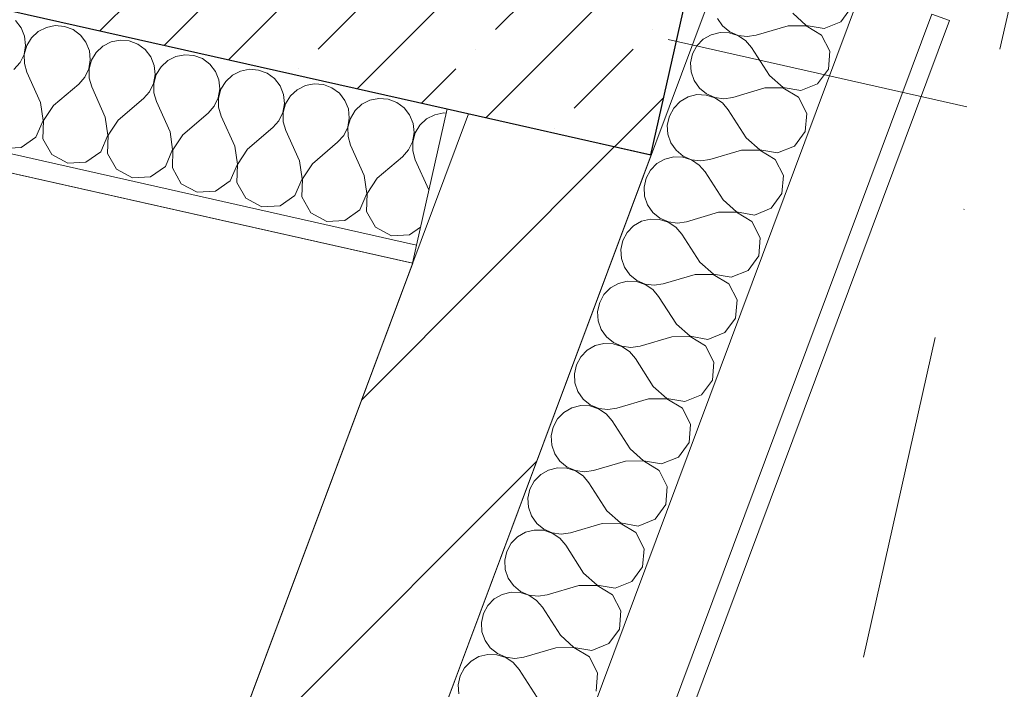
# Model space of a CAD drawing. Header units: millimetres. Extents: x -7213913 to -6999406, y 6129472 to 6470382.
# Tile 242 of 256: x -7182161 to -7181101, y 6181467 to 6182187. Entities that reach past the tile are written whole.
import ezdxf
from ezdxf.enums import TextEntityAlignment as Align

# ---------------------------------------------------------------- set-up
doc = ezdxf.new("R2010")
doc.units = ezdxf.units.MM
doc.header["$MEASUREMENT"] = 0
doc.linetypes.add('Штрихпунктирная', pattern=[670.277762, 352.777767, -176.388884, 0, -141.111112])
for name, color, linetype in [('S - МОП.АР', 7, 'Continuous'), ('АР-Стены_внешние_.АР', 7, 'Continuous'), ('АР-Стены_Перегородки_межквартирные_200.АР', 7, 'Continuous'), ('АР-Чертеж-Оси_Осевые размеры.АР', 7, 'Continuous'), ('АР-Чертеж-Размеры.АР', 7, 'Continuous')]:
    doc.layers.add(name, color=color, linetype=linetype)
for name, color, linetype, lineweight in [('S - МОП.АР_Ном._пера__2', 8, 'Continuous', 15), ('АР-Стены_внешние_.АР_Ном._пера__1', 7, 'Continuous', 0), ('АР-Стены_Перегородки_межквартирные_200.АР_Ном._пера__1', 7, 'Continuous', 30), ('АР-Чертеж-Оси_Осевые размеры.АР_Ном._пера__120', 7, 'Continuous', 0), ('АР-Чертеж-Размеры.АР_Ном._пера__1', 7, 'Continuous', 0), ('Паспорта Зон Archicad_Ном._пера__1', 7, 'Continuous', 0)]:
    doc.layers.add(name, color=color, linetype=linetype, lineweight=lineweight)
doc.styles.add('РЎР“Р•РќР•Р\xa0Р\x98Р\xa0_РЎРўР\x98Р›Р¬_1', font='txt')
doc.styles.add('РЎР“Р•РќР•Р\xa0Р\x98Р\xa0_РЎРўР\x98Р›Р¬_2', font='calibri.ttf')
doc.styles.add('РЎР“Р•РќР•Р\xa0Р\x98Р\xa0_РЎРўР\x98Р›Р¬_3', font='GOST_Common.ttf')
doc.styles.add('РЎР“Р•РќР•Р\xa0Р\x98Р\xa0_РЎРўР\x98Р›Р¬_5', font='GOTHIC.TTF')
doc.dimstyles.new('СГЕНЕРИР_СТИЛЬ__3', dxfattribs={"dimtxt": 129.999995, "dimasz": 142.5, "dimexe": 0.18, "dimexo": 300000, "dimgap": 0, "dimtad": 1, "dimdec": 0, "dimzin": 0, "dimdsep": 46, "dimtxsty": 'РЎР“Р•РќР•Р\xa0Р\x98Р\xa0_РЎРўР\x98Р›Р¬_3', "dimblk": 'ARROWHEAD_6', "dimblk1": 'ARROWHEAD_6', "dimblk2": 'ARROWHEAD_6', "dimcen": 0.09, "dimclrd": 7, "dimclre": 7, "dimclrt": 7, "dimazin": 0, "dimtfac": 1, "dimtdec": 4, "dimtmove": 0, "dimatfit": 3, "dimfxl": 1, "dimtolj": 1, "dimtzin": 0, "dimarcsym": 0})
pattern_1 = [(45, (-6566190.34, 6562677.8), (-84.852814, 84.852814), []), (45, (-6566232.77, 6562720.22), (-84.852814, 84.852814), [90, -30, 0, -30])]

# ---------------------------------------------------------------- blocks, each defined once
blk = doc.blocks.new('Техническая лоджия_7_52_10', base_point=(-7182433.9, 6182354.9))
at = {"layer": 'S - МОП.АР_Ном._пера__2', "color": 8, "linetype": 'Continuous', "lineweight": 15, "flags": 128}
blk.add_lwpolyline([(-7184405.1, 6180105.4), (-7183009.8, 6179792), (-7182162.2, 6179601.7), (-7182022.6, 6181163.1), (-7181737.8, 6181925.1), (-7183887.9, 6182408), (-7184041.3, 6181725.1)], close=True, dxfattribs=at)
at = {"layer": 'Паспорта Зон Archicad_Ном._пера__1', "color": 7, "lineweight": 0, "style": 'РЎР“Р•РќР•Р\xa0Р\x98Р\xa0_РЎРўР\x98Р›Р¬_1'}
blk.add_attdef('ROOM_NUMBER', text='', height=250, rotation=347.3417, dxfattribs=at).set_placement((-7182485, 6181615.1), align=Align.MIDDLE_CENTER)
at = {"layer": 'Паспорта Зон Archicad_Ном._пера__1', "color": 7, "lineweight": 0, "style": 'РЎР“Р•РќР•Р\xa0Р\x98Р\xa0_РЎРўР\x98Р›Р¬_2'}
blk.add_attdef('ROOM_AREA', text='', height=200, rotation=347.3417, dxfattribs=at).set_placement((-7182292, 6181117.8), align=Align.MIDDLE_RIGHT)
blk = doc.blocks.new('*X254', base_point=(-6566190.3, 6562677.8))
at = {"layer": 'АР-Стены_внешние_.АР_Ном._пера__1', "color": 7, "linetype": 'Continuous', "lineweight": 0}
for p, q in [((-7182159.3, 6182178.5), (-7182165.4, 6182186.3)), ((-7182155.7, 6182169.3), (-7182159.3, 6182178.5)), ((-7182132.3, 6182178.9), (-7182141.1, 6182174.4)), ((-7182122.7, 6182180.8), (-7182132.3, 6182178.9)), ((-7182112.8, 6182179.9), (-7182122.7, 6182180.8)), ((-7182103.6, 6182176.5), (-7182112.8, 6182179.9)), ((-7182095.7, 6182170.6), (-7182103.6, 6182176.5)), ((-7182154.7, 6182159.5), (-7182155.7, 6182169.3)), ((-7182148.3, 6182167.7), (-7182153.4, 6182159.3)), ((-7182141.1, 6182174.4), (-7182148.3, 6182167.7)), ((-7182089.7, 6182162.8), (-7182095.7, 6182170.6)), ((-7182053, 6182165.1), (-7182062.6, 6182163.2)), ((-7182043.1, 6182164.3), (-7182053, 6182165.1)), ((-7182156.3, 6182149.8), (-7182154.7, 6182159.5)), ((-7182153.4, 6182159.3), (-7182156.1, 6182149.8)), ((-7182086, 6182153.7), (-7182089.7, 6182162.8)), ((-7182071.4, 6182158.7), (-7182078.6, 6182152)), ((-7182062.6, 6182163.2), (-7182071.4, 6182158.7)), ((-7182033.9, 6182160.8), (-7182043.1, 6182164.3)), ((-7182026, 6182155), (-7182033.9, 6182160.8)), ((-7182020, 6182147.2), (-7182026, 6182155)), ((-7182160.6, 6182141), (-7182156.3, 6182149.8)), ((-7182156.1, 6182149.8), (-7182156, 6182139.9)), ((-7182085, 6182143.9), (-7182086, 6182153.7)), ((-7182078.6, 6182152), (-7182083.7, 6182143.6)), ((-7182016.3, 6182138), (-7182020, 6182147.2)), ((-7181992.9, 6182147.6), (-7182001.7, 6182143.1)), ((-7181983.3, 6182149.5), (-7181992.9, 6182147.6)), ((-7181973.4, 6182148.6), (-7181983.3, 6182149.5)), ((-7181964.2, 6182145.2), (-7181973.4, 6182148.6)), ((-7181956.3, 6182139.3), (-7181964.2, 6182145.2)), ((-7182167.2, 6182133.6), (-7182160.6, 6182141)), ((-7182156, 6182139.9), (-7182153.2, 6182130.5)), ((-7182090.9, 6182125.3), (-7182086.7, 6182134.2)), ((-7182086.7, 6182134.2), (-7182085, 6182143.9)), ((-7182083.7, 6182143.6), (-7182086.4, 6182134.1)), ((-7182086.4, 6182134.1), (-7182086.3, 6182124.3)), ((-7182015.3, 6182128.2), (-7182016.3, 6182138)), ((-7182008.9, 6182136.4), (-7182014.1, 6182128)), ((-7182001.7, 6182143.1), (-7182008.9, 6182136.4)), ((-7181950.3, 6182131.5), (-7181956.3, 6182139.3)), ((-7181913.6, 6182133.8), (-7181923.2, 6182131.9)), ((-7181903.8, 6182133), (-7181913.6, 6182133.8)), ((-7182138.6, 6182097.9), (-7182153.2, 6182130.5)), ((-7182097.5, 6182117.9), (-7182090.9, 6182125.3)), ((-7182086.3, 6182124.3), (-7182083.5, 6182114.8)), ((-7182017, 6182118.5), (-7182015.3, 6182128.2)), ((-7182014.1, 6182128), (-7182016.7, 6182118.5)), ((-7181946.6, 6182122.4), (-7181950.3, 6182131.5)), ((-7181932, 6182127.4), (-7181939.2, 6182120.7)), ((-7181923.2, 6182131.9), (-7181932, 6182127.4)), ((-7181894.5, 6182129.5), (-7181903.8, 6182133)), ((-7181886.6, 6182123.7), (-7181894.5, 6182129.5)), ((-7181880.6, 6182115.9), (-7181886.6, 6182123.7)), ((-7182124.6, 6182094.7), (-7182097.5, 6182117.9)), ((-7182068.9, 6182082.2), (-7182083.5, 6182114.8)), ((-7182021.2, 6182109.6), (-7182017, 6182118.5)), ((-7182016.7, 6182118.5), (-7182016.6, 6182108.6)), ((-7181947.3, 6182102.9), (-7181945.6, 6182112.6)), ((-7181944.4, 6182112.3), (-7181947, 6182102.8)), ((-7181945.6, 6182112.6), (-7181946.6, 6182122.4)), ((-7181939.2, 6182120.7), (-7181944.4, 6182112.3)), ((-7181876.9, 6182106.7), (-7181880.6, 6182115.9)), ((-7181853.5, 6182116.2), (-7181862.3, 6182111.8)), ((-7181843.9, 6182118.1), (-7181853.5, 6182116.2)), ((-7181834.1, 6182117.3), (-7181843.9, 6182118.1)), ((-7181824.8, 6182113.9), (-7181834.1, 6182117.3)), ((-7181816.9, 6182108), (-7181824.8, 6182113.9)), ((-7182055, 6182079.1), (-7182027.8, 6182102.3)), ((-7182027.8, 6182102.3), (-7182021.2, 6182109.6)), ((-7182016.6, 6182108.6), (-7182013.8, 6182099.1)), ((-7181951.5, 6182094), (-7181947.3, 6182102.9)), ((-7181947, 6182102.8), (-7181946.9, 6182093)), ((-7181875.9, 6182096.9), (-7181876.9, 6182106.7)), ((-7181869.6, 6182105.1), (-7181874.7, 6182096.7)), ((-7181862.3, 6182111.8), (-7181869.6, 6182105.1)), ((-7181810.9, 6182100.2), (-7181816.9, 6182108)), ((-7181774.2, 6182102.5), (-7181783.9, 6182100.6)), ((-7181764.4, 6182101.7), (-7181774.2, 6182102.5)), ((-7181755.1, 6182098.2), (-7181764.4, 6182101.7)), ((-7182135.7, 6182078.6), (-7182138.6, 6182097.9)), ((-7182124.6, 6182094.7), (-7182135.5, 6182078.5)), ((-7181999.2, 6182066.6), (-7182013.8, 6182099.1)), ((-7181958.1, 6182086.6), (-7181951.5, 6182094)), ((-7181946.9, 6182093), (-7181944.2, 6182083.5)), ((-7181877.6, 6182087.2), (-7181875.9, 6182096.9)), ((-7181874.7, 6182096.7), (-7181877.3, 6182087.2)), ((-7181807.2, 6182091.1), (-7181810.9, 6182100.2)), ((-7181806.2, 6182081.3), (-7181807.2, 6182091.1)), ((-7181792.6, 6182096.1), (-7181799.9, 6182089.4)), ((-7181783.9, 6182100.6), (-7181792.6, 6182096.1)), ((-7181747.2, 6182092.4), (-7181755.1, 6182098.2)), ((-7181741.2, 6182084.6), (-7181747.2, 6182092.4)), ((-7182066.1, 6182062.9), (-7182068.9, 6182082.2)), ((-7181985.3, 6182063.4), (-7181958.1, 6182086.6)), ((-7181929.5, 6182050.9), (-7181944.2, 6182083.5)), ((-7181881.9, 6182078.3), (-7181877.6, 6182087.2)), ((-7181877.3, 6182087.2), (-7181877.2, 6182077.3)), ((-7181807.9, 6182071.6), (-7181806.2, 6182081.3)), ((-7181805, 6182081), (-7181807.6, 6182071.5)), ((-7181799.9, 6182089.4), (-7181805, 6182081)), ((-7181737.5, 6182075.4), (-7181741.2, 6182084.6)), ((-7181722.9, 6182080.5), (-7181730.2, 6182073.8)), ((-7181714.2, 6182084.9), (-7181722.9, 6182080.5)), ((-7181704.5, 6182086.8), (-7181714.2, 6182084.9)), ((-7181701.9, 6182086.6), (-7181704.5, 6182086.8)), ((-7182143.5, 6182060.6), (-7182135.7, 6182078.6)), ((-7182135.5, 6182078.5), (-7182136.1, 6182059)), ((-7182055, 6182079.1), (-7182065.8, 6182062.9)), ((-7181915.6, 6182047.8), (-7181888.4, 6182071)), ((-7181888.4, 6182071), (-7181881.9, 6182078.3)), ((-7181877.2, 6182077.3), (-7181874.5, 6182067.8)), ((-7181812.2, 6182062.7), (-7181807.9, 6182071.6)), ((-7181807.6, 6182071.5), (-7181807.5, 6182061.6)), ((-7181736.5, 6182065.6), (-7181737.5, 6182075.4)), ((-7181730.2, 6182073.8), (-7181735.3, 6182065.3)), ((-7182159.5, 6182049.5), (-7182143.5, 6182060.6)), ((-7182073.8, 6182045), (-7182066.1, 6182062.9)), ((-7182065.8, 6182062.9), (-7182066.4, 6182043.3)), ((-7181996.4, 6182047.3), (-7181999.2, 6182066.6)), ((-7181985.3, 6182063.4), (-7181996.1, 6182047.2)), ((-7181859.8, 6182035.3), (-7181874.5, 6182067.8)), ((-7181818.7, 6182055.3), (-7181812.2, 6182062.7)), ((-7181807.5, 6182061.6), (-7181804.8, 6182052.2)), ((-7181738.2, 6182055.9), (-7181736.5, 6182065.6)), ((-7181735.3, 6182065.3), (-7181737.9, 6182055.8)), ((-7182179, 6182048.4), (-7182159.5, 6182049.5)), ((-7182136.1, 6182059), (-7182126.4, 6182042.1)), ((-7181926.7, 6182031.6), (-7181929.5, 6182050.9)), ((-7181845.9, 6182032.1), (-7181818.7, 6182055.3)), ((-7181790.1, 6182019.6), (-7181804.8, 6182052.2)), ((-7181742.5, 6182047), (-7181738.2, 6182055.9)), ((-7181737.9, 6182055.8), (-7181737.8, 6182046)), ((-7182126.4, 6182042.1), (-7182109.3, 6182032.7)), ((-7182089.8, 6182033.8), (-7182073.8, 6182045)), ((-7182066.4, 6182043.3), (-7182056.7, 6182026.4)), ((-7182004.1, 6182029.3), (-7181996.4, 6182047.3)), ((-7181996.1, 6182047.2), (-7181996.7, 6182027.7)), ((-7181915.6, 6182047.8), (-7181926.4, 6182031.5)), ((-7181776.2, 6182016.5), (-7181749, 6182039.7)), ((-7181749, 6182039.7), (-7181742.5, 6182047)), ((-7181737.8, 6182046), (-7181735.1, 6182036.5)), ((-7182109.3, 6182032.7), (-7182089.8, 6182033.8)), ((-7182020.1, 6182018.2), (-7182004.1, 6182029.3)), ((-7181996.7, 6182027.7), (-7181987.1, 6182010.7)), ((-7181934.4, 6182013.7), (-7181926.7, 6182031.6)), ((-7181926.4, 6182031.5), (-7181927.1, 6182012)), ((-7181857, 6182016), (-7181859.8, 6182035.3)), ((-7181845.9, 6182032.1), (-7181856.7, 6182015.9)), ((-7181720.4, 6182004), (-7181735.1, 6182036.5)), ((-7182056.7, 6182026.4), (-7182039.6, 6182017.1)), ((-7182039.6, 6182017.1), (-7182020.1, 6182018.2)), ((-7181787.3, 6182000.3), (-7181790.1, 6182019.6)), ((-7181987.1, 6182010.7), (-7181969.9, 6182001.4)), ((-7181950.4, 6182002.5), (-7181934.4, 6182013.7)), ((-7181927.1, 6182012), (-7181917.4, 6181995.1)), ((-7181864.7, 6181998), (-7181857, 6182016)), ((-7181856.7, 6182015.9), (-7181857.4, 6181996.4)), ((-7181776.2, 6182016.5), (-7181787, 6182000.2)), ((-7181969.9, 6182001.4), (-7181950.4, 6182002.5)), ((-7181880.7, 6181986.9), (-7181864.7, 6181998)), ((-7181857.4, 6181996.4), (-7181847.7, 6181979.4)), ((-7181795, 6181982.4), (-7181787.3, 6182000.3)), ((-7181787, 6182000.2), (-7181787.7, 6181980.7)), ((-7181720.4, 6182003.9), (-7181720.4, 6182004)), ((-7181917.4, 6181995.1), (-7181900.2, 6181985.8)), ((-7181900.2, 6181985.8), (-7181880.7, 6181986.9)), ((-7181847.7, 6181979.4), (-7181830.5, 6181970.1)), ((-7181811, 6181971.2), (-7181795, 6181982.4)), ((-7181787.7, 6181980.7), (-7181778, 6181963.8)), ((-7181830.5, 6181970.1), (-7181811, 6181971.2)), ((-7181778, 6181963.8), (-7181760.8, 6181954.5)), ((-7181741.3, 6181955.6), (-7181729.4, 6181963.9)), ((-7181760.8, 6181954.5), (-7181741.3, 6181955.6))]:
    blk.add_line(p, q, dxfattribs=at)
blk = doc.blocks.new('Стена_2_10', base_point=(-7184111.1, 6182760.5))
at = {"layer": 'АР-Стены_внешние_.АР', "linetype": 'Continuous', "lineweight": 0, "true_color": 0x000000}
h = blk.add_hatch(dxfattribs=at)
h.set_pattern_fill('ЖЕЛЕЗОБЕТОН__PROJECT__000A', color=18, style=0, pattern_type=2)
h.set_pattern_definition(pattern_1)
h.paths.add_polyline_path([(-7184016.5, 6182611.2), (-7181700.9, 6182091.1), (-7181646.1, 6182335), (-7183961.8, 6182855.1)])
h = blk.add_hatch(dxfattribs=at)
h.set_pattern_fill('ШТУКАТУРКА__ГИПС_01_000A', color=18, style=0, pattern_type=2)
h.set_pattern_definition([(45, (-6566190.34, 6563027.8), (-111.369318, 111.369318), [0, -105, 0, -157.5]), (110, (-6565840.34, 6563027.8), (148.001588, 53.868173), [0, -77, 0, -133])])
h.paths.add_polyline_path([(-7183887.9, 6182408), (-7181738.1, 6181925.2), (-7181733.7, 6181944.7), (-7183883.5, 6182427.6)])
at = {"layer": 'АР-Стены_внешние_.АР_Ном._пера__1', "color": 7, "linetype": 'Continuous', "lineweight": 30}
blk.add_line((-7184016.5, 6182611.2), (-7181700.9, 6182091.1), dxfattribs=at)
at = {"layer": 'АР-Стены_внешние_.АР_Ном._пера__1', "color": 7, "linetype": 'Continuous', "lineweight": 0}
blk.add_line((-7183903.1, 6182431.9), (-7181733.7, 6181944.7), dxfattribs=at)
at = {"layer": 'АР-Стены_внешние_.АР_Ном._пера__1', "color": 7, "linetype": 'Continuous', "lineweight": 0, "flags": 128}
for points in [[(-7183887.9, 6182408), (-7181738.1, 6181925.2)], [(-7181733.7, 6181944.7), (-7181700.9, 6182091.1)], [(-7181738.1, 6181925.2), (-7181733.7, 6181944.7)]]:
    blk.add_lwpolyline(points, dxfattribs=at)
at = {"layer": 'АР-Стены_внешние_.АР', "color": 7, "lineweight": 0}
blk.add_blockref('*X254', (-6566190.3, 6562677.8), dxfattribs=at)
blk = doc.blocks.new('*X764', base_point=(-6566190.3, 6562677.8))
at = {"layer": 'АР-Стены_внешние_.АР_Ном._пера__1', "color": 7, "linetype": 'Continuous', "lineweight": 0}
for p, q in [((-7181276.8, 6182185), (-7181265.3, 6182200.7)), ((-7181409.9, 6182188.5), (-7181404.3, 6182180.4)), ((-7181328.8, 6182194), (-7181314.2, 6182181)), ((-7181404.3, 6182180.4), (-7181396.6, 6182174.2)), ((-7181333.8, 6182180.6), (-7181368.1, 6182170.5)), ((-7181314.3, 6182180.7), (-7181333.8, 6182180.6)), ((-7181297.6, 6182170.6), (-7181314.3, 6182180.7)), ((-7181314.2, 6182181), (-7181295, 6182177.7)), ((-7181295, 6182177.7), (-7181276.8, 6182185)), ((-7181425, 6182166.1), (-7181431.9, 6182159)), ((-7181416.5, 6182171), (-7181425, 6182166.1)), ((-7181406.9, 6182173.4), (-7181416.5, 6182171)), ((-7181397.1, 6182173.1), (-7181406.9, 6182173.4)), ((-7181387.7, 6182170.1), (-7181397.1, 6182173.1)), ((-7181396.6, 6182174.2), (-7181387.6, 6182170.3)), ((-7181379.5, 6182164.6), (-7181387.7, 6182170.1)), ((-7181387.6, 6182170.3), (-7181377.8, 6182169.1)), ((-7181377.8, 6182169.1), (-7181368.1, 6182170.5)), ((-7181288.7, 6182153.3), (-7181297.6, 6182170.6)), ((-7181431.9, 6182159), (-7181436.6, 6182150.4)), ((-7181373.1, 6182157.1), (-7181379.5, 6182164.6)), ((-7181353.8, 6182127), (-7181373.1, 6182157.1)), ((-7181436.6, 6182150.4), (-7181438.7, 6182140.7)), ((-7181290.3, 6182133.8), (-7181288.7, 6182153.3)), ((-7181438.7, 6182140.7), (-7181438.2, 6182130.9)), ((-7181301.9, 6182118.1), (-7181290.3, 6182133.8)), ((-7181438.2, 6182130.9), (-7181434.9, 6182121.6)), ((-7181353.8, 6182127), (-7181339.2, 6182114.1)), ((-7181434.9, 6182121.6), (-7181429.3, 6182113.5)), ((-7181429.3, 6182113.5), (-7181421.7, 6182107.3)), ((-7181358.8, 6182113.7), (-7181393.1, 6182103.6)), ((-7181339.3, 6182113.8), (-7181358.8, 6182113.7)), ((-7181322.6, 6182103.7), (-7181339.3, 6182113.8)), ((-7181339.2, 6182114.1), (-7181320, 6182110.8)), ((-7181320, 6182110.8), (-7181301.9, 6182118.1)), ((-7181441.5, 6182104.1), (-7181450, 6182099.2)), ((-7181431.9, 6182106.5), (-7181441.5, 6182104.1)), ((-7181422.1, 6182106.1), (-7181431.9, 6182106.5)), ((-7181412.7, 6182103.1), (-7181422.1, 6182106.1)), ((-7181421.7, 6182107.3), (-7181412.6, 6182103.4)), ((-7181404.5, 6182097.7), (-7181412.7, 6182103.1)), ((-7181412.6, 6182103.4), (-7181402.8, 6182102.1)), ((-7181402.8, 6182102.1), (-7181393.1, 6182103.6)), ((-7181313.7, 6182086.3), (-7181322.6, 6182103.7)), ((-7181456.9, 6182092.1), (-7181461.6, 6182083.5)), ((-7181450, 6182099.2), (-7181456.9, 6182092.1)), ((-7181398.1, 6182090.2), (-7181404.5, 6182097.7)), ((-7181461.6, 6182083.5), (-7181463.8, 6182073.8)), ((-7181378.8, 6182060.1), (-7181398.1, 6182090.2)), ((-7181315.3, 6182066.9), (-7181313.7, 6182086.3)), ((-7181463.8, 6182073.8), (-7181463.2, 6182064)), ((-7181463.2, 6182064), (-7181460, 6182054.7)), ((-7181378.8, 6182060.1), (-7181364.2, 6182047.2)), ((-7181326.9, 6182051.2), (-7181315.3, 6182066.9)), ((-7181460, 6182054.7), (-7181454.3, 6182046.6)), ((-7181345, 6182043.9), (-7181326.9, 6182051.2)), ((-7181456.9, 6182039.6), (-7181466.5, 6182037.2)), ((-7181447.1, 6182039.2), (-7181456.9, 6182039.6)), ((-7181454.3, 6182046.6), (-7181446.7, 6182040.4)), ((-7181437.7, 6182036.2), (-7181447.1, 6182039.2)), ((-7181446.7, 6182040.4), (-7181437.6, 6182036.5)), ((-7181383.8, 6182046.8), (-7181418.1, 6182036.7)), ((-7181364.3, 6182046.9), (-7181383.8, 6182046.8)), ((-7181347.6, 6182036.8), (-7181364.3, 6182046.9)), ((-7181364.2, 6182047.2), (-7181345, 6182043.9)), ((-7181475.1, 6182032.3), (-7181481.9, 6182025.2)), ((-7181466.5, 6182037.2), (-7181475.1, 6182032.3)), ((-7181429.5, 6182030.8), (-7181437.7, 6182036.2)), ((-7181437.6, 6182036.5), (-7181427.8, 6182035.2)), ((-7181423.1, 6182023.3), (-7181429.5, 6182030.8)), ((-7181427.8, 6182035.2), (-7181418.1, 6182036.7)), ((-7181338.7, 6182019.4), (-7181347.6, 6182036.8)), ((-7181481.9, 6182025.2), (-7181486.6, 6182016.6)), ((-7181403.8, 6181993.2), (-7181423.1, 6182023.3)), ((-7181340.3, 6182000), (-7181338.7, 6182019.4)), ((-7181486.6, 6182016.6), (-7181488.8, 6182006.9)), ((-7181488.8, 6182006.9), (-7181488.2, 6181997.1)), ((-7181488.2, 6181997.1), (-7181485, 6181987.8)), ((-7181351.9, 6181984.3), (-7181340.3, 6182000)), ((-7181485, 6181987.8), (-7181479.3, 6181979.7)), ((-7181403.8, 6181993.2), (-7181389.2, 6181980.3)), ((-7181479.3, 6181979.7), (-7181471.7, 6181973.5)), ((-7181408.8, 6181979.9), (-7181443.1, 6181969.8)), ((-7181389.3, 6181980), (-7181408.8, 6181979.9)), ((-7181372.6, 6181969.9), (-7181389.3, 6181980)), ((-7181389.2, 6181980.3), (-7181370, 6181977)), ((-7181370, 6181977), (-7181351.9, 6181984.3)), ((-7181500.1, 6181965.4), (-7181506.9, 6181958.3)), ((-7181491.5, 6181970.3), (-7181500.1, 6181965.4)), ((-7181482, 6181972.7), (-7181491.5, 6181970.3)), ((-7181472.1, 6181972.3), (-7181482, 6181972.7)), ((-7181462.7, 6181969.3), (-7181472.1, 6181972.3)), ((-7181471.7, 6181973.5), (-7181462.6, 6181969.6)), ((-7181454.5, 6181963.9), (-7181462.7, 6181969.3)), ((-7181462.6, 6181969.6), (-7181452.8, 6181968.3)), ((-7181448.1, 6181956.4), (-7181454.5, 6181963.9)), ((-7181452.8, 6181968.3), (-7181443.1, 6181969.8)), ((-7181363.7, 6181952.5), (-7181372.6, 6181969.9)), ((-7181506.9, 6181958.3), (-7181511.6, 6181949.6)), ((-7181428.8, 6181926.3), (-7181448.1, 6181956.4)), ((-7181511.6, 6181949.6), (-7181513.8, 6181940)), ((-7181365.3, 6181933.1), (-7181363.7, 6181952.5)), ((-7181513.8, 6181940), (-7181513.2, 6181930.2)), ((-7181376.9, 6181917.4), (-7181365.3, 6181933.1)), ((-7181513.2, 6181930.2), (-7181510, 6181920.9)), ((-7181428.8, 6181926.3), (-7181414.2, 6181913.4)), ((-7181510, 6181920.9), (-7181504.3, 6181912.8)), ((-7181504.3, 6181912.8), (-7181496.7, 6181906.6)), ((-7181433.8, 6181912.9), (-7181468.1, 6181902.9)), ((-7181414.3, 6181913.1), (-7181433.8, 6181912.9)), ((-7181397.6, 6181903), (-7181414.3, 6181913.1)), ((-7181414.2, 6181913.4), (-7181395, 6181910.1)), ((-7181395, 6181910.1), (-7181376.9, 6181917.4)), ((-7181516.5, 6181903.4), (-7181525.1, 6181898.5)), ((-7181507, 6181905.7), (-7181516.5, 6181903.4)), ((-7181497.1, 6181905.4), (-7181507, 6181905.7)), ((-7181487.7, 6181902.4), (-7181497.1, 6181905.4)), ((-7181496.7, 6181906.6), (-7181487.6, 6181902.7)), ((-7181479.5, 6181897), (-7181487.7, 6181902.4)), ((-7181487.6, 6181902.7), (-7181477.9, 6181901.4)), ((-7181477.9, 6181901.4), (-7181468.1, 6181902.9)), ((-7181388.7, 6181885.6), (-7181397.6, 6181903)), ((-7181532, 6181891.4), (-7181536.6, 6181882.7)), ((-7181525.1, 6181898.5), (-7181532, 6181891.4)), ((-7181473.1, 6181889.5), (-7181479.5, 6181897)), ((-7181453.9, 6181859.4), (-7181473.1, 6181889.5)), ((-7181536.6, 6181882.7), (-7181538.8, 6181873.1)), ((-7181390.3, 6181866.2), (-7181388.7, 6181885.6)), ((-7181538.8, 6181873.1), (-7181538.2, 6181863.3)), ((-7181538.2, 6181863.3), (-7181535, 6181854)), ((-7181453.9, 6181859.4), (-7181439.2, 6181846.5)), ((-7181401.9, 6181850.5), (-7181390.3, 6181866.2)), ((-7181535, 6181854), (-7181529.3, 6181845.9)), ((-7181420, 6181843.2), (-7181401.9, 6181850.5)), ((-7181541.5, 6181836.5), (-7181550.1, 6181831.6)), ((-7181532, 6181838.8), (-7181541.5, 6181836.5)), ((-7181522.1, 6181838.5), (-7181532, 6181838.8)), ((-7181529.3, 6181845.9), (-7181521.7, 6181839.7)), ((-7181512.7, 6181835.5), (-7181522.1, 6181838.5)), ((-7181521.7, 6181839.7), (-7181512.6, 6181835.8)), ((-7181458.9, 6181846), (-7181493.1, 6181836)), ((-7181439.3, 6181846.2), (-7181458.9, 6181846)), ((-7181422.6, 6181836.1), (-7181439.3, 6181846.2)), ((-7181439.2, 6181846.5), (-7181420, 6181843.2)), ((-7181550.1, 6181831.6), (-7181557, 6181824.5)), ((-7181504.5, 6181830.1), (-7181512.7, 6181835.5)), ((-7181512.6, 6181835.8), (-7181502.9, 6181834.5)), ((-7181498.1, 6181822.6), (-7181504.5, 6181830.1)), ((-7181502.9, 6181834.5), (-7181493.1, 6181836)), ((-7181413.8, 6181818.7), (-7181422.6, 6181836.1)), ((-7181561.7, 6181815.8), (-7181563.8, 6181806.2)), ((-7181557, 6181824.5), (-7181561.7, 6181815.8)), ((-7181478.9, 6181792.5), (-7181498.1, 6181822.6)), ((-7181415.3, 6181799.3), (-7181413.8, 6181818.7)), ((-7181563.8, 6181806.2), (-7181563.2, 6181796.4)), ((-7181563.2, 6181796.4), (-7181560, 6181787.1)), ((-7181426.9, 6181783.5), (-7181415.3, 6181799.3)), ((-7181560, 6181787.1), (-7181554.3, 6181779)), ((-7181478.9, 6181792.5), (-7181464.2, 6181779.6)), ((-7181445, 6181776.3), (-7181426.9, 6181783.5)), ((-7181554.3, 6181779), (-7181546.7, 6181772.8)), ((-7181483.9, 6181779.1), (-7181518.1, 6181769.1)), ((-7181464.3, 6181779.3), (-7181483.9, 6181779.1)), ((-7181447.6, 6181769.2), (-7181464.3, 6181779.3)), ((-7181464.2, 6181779.6), (-7181445, 6181776.3)), ((-7181575.1, 6181764.6), (-7181582, 6181757.6)), ((-7181566.5, 6181769.5), (-7181575.1, 6181764.6)), ((-7181557, 6181771.9), (-7181566.5, 6181769.5)), ((-7181547.1, 6181771.6), (-7181557, 6181771.9)), ((-7181537.7, 6181768.6), (-7181547.1, 6181771.6)), ((-7181546.7, 6181772.8), (-7181537.6, 6181768.9)), ((-7181529.5, 6181763.2), (-7181537.7, 6181768.6)), ((-7181537.6, 6181768.9), (-7181527.9, 6181767.6)), ((-7181523.1, 6181755.7), (-7181529.5, 6181763.2)), ((-7181527.9, 6181767.6), (-7181518.1, 6181769.1)), ((-7181438.8, 6181751.8), (-7181447.6, 6181769.2)), ((-7181582, 6181757.6), (-7181586.7, 6181748.9)), ((-7181503.9, 6181725.6), (-7181523.1, 6181755.7)), ((-7181440.3, 6181732.4), (-7181438.8, 6181751.8)), ((-7181586.7, 6181748.9), (-7181588.8, 6181739.3)), ((-7181588.8, 6181739.3), (-7181588.2, 6181729.5)), ((-7181451.9, 6181716.6), (-7181440.3, 6181732.4)), ((-7181588.2, 6181729.5), (-7181585, 6181720.2)), ((-7181585, 6181720.2), (-7181579.4, 6181712.1)), ((-7181503.9, 6181725.6), (-7181489.3, 6181712.7)), ((-7181579.4, 6181712.1), (-7181571.7, 6181705.9)), ((-7181508.9, 6181712.2), (-7181543.1, 6181702.2)), ((-7181489.4, 6181712.4), (-7181508.9, 6181712.2)), ((-7181472.7, 6181702.3), (-7181489.4, 6181712.4)), ((-7181489.3, 6181712.7), (-7181470, 6181709.3)), ((-7181470, 6181709.3), (-7181451.9, 6181716.6)), ((-7181591.6, 6181702.6), (-7181600.1, 6181697.7)), ((-7181582, 6181705), (-7181591.6, 6181702.6)), ((-7181572.1, 6181704.7), (-7181582, 6181705)), ((-7181562.8, 6181701.7), (-7181572.1, 6181704.7)), ((-7181571.7, 6181705.9), (-7181562.7, 6181702)), ((-7181554.5, 6181696.3), (-7181562.8, 6181701.7)), ((-7181562.7, 6181702), (-7181552.9, 6181700.7)), ((-7181552.9, 6181700.7), (-7181543.1, 6181702.2)), ((-7181463.8, 6181684.9), (-7181472.7, 6181702.3)), ((-7181607, 6181690.7), (-7181611.7, 6181682)), ((-7181600.1, 6181697.7), (-7181607, 6181690.7)), ((-7181548.1, 6181688.8), (-7181554.5, 6181696.3)), ((-7181528.9, 6181658.7), (-7181548.1, 6181688.8)), ((-7181611.7, 6181682), (-7181613.8, 6181672.4)), ((-7181465.4, 6181665.5), (-7181463.8, 6181684.9)), ((-7181613.8, 6181672.4), (-7181613.2, 6181662.6)), ((-7181613.2, 6181662.6), (-7181610, 6181653.3)), ((-7181528.9, 6181658.7), (-7181514.3, 6181645.8)), ((-7181476.9, 6181649.7), (-7181465.4, 6181665.5)), ((-7181610, 6181653.3), (-7181604.4, 6181645.2)), ((-7181514.3, 6181645.8), (-7181495, 6181642.4)), ((-7181495, 6181642.4), (-7181476.9, 6181649.7)), ((-7181616.6, 6181635.7), (-7181625.1, 6181630.8)), ((-7181607, 6181638.1), (-7181616.6, 6181635.7)), ((-7181597.2, 6181637.8), (-7181607, 6181638.1)), ((-7181604.4, 6181645.2), (-7181596.7, 6181639)), ((-7181587.8, 6181634.8), (-7181597.2, 6181637.8)), ((-7181596.7, 6181639), (-7181587.7, 6181635.1)), ((-7181587.7, 6181635.1), (-7181577.9, 6181633.8)), ((-7181577.9, 6181633.8), (-7181568.1, 6181635.2)), ((-7181533.9, 6181645.3), (-7181568.1, 6181635.2)), ((-7181514.4, 6181645.5), (-7181533.9, 6181645.3)), ((-7181497.7, 6181635.4), (-7181514.4, 6181645.5)), ((-7181488.8, 6181618), (-7181497.7, 6181635.4)), ((-7181625.1, 6181630.8), (-7181632, 6181623.8)), ((-7181579.6, 6181629.3), (-7181587.8, 6181634.8)), ((-7181573.1, 6181621.9), (-7181579.6, 6181629.3)), ((-7181636.7, 6181615.1), (-7181638.8, 6181605.5)), ((-7181632, 6181623.8), (-7181636.7, 6181615.1)), ((-7181553.9, 6181591.8), (-7181573.1, 6181621.9)), ((-7181490.4, 6181598.5), (-7181488.8, 6181618)), ((-7181638.8, 6181605.5), (-7181638.3, 6181595.7)), ((-7181638.3, 6181595.7), (-7181635, 6181586.3)), ((-7181501.9, 6181582.8), (-7181490.4, 6181598.5)), ((-7181635, 6181586.3), (-7181629.4, 6181578.3)), ((-7181553.9, 6181591.8), (-7181539.3, 6181578.9)), ((-7181520, 6181575.5), (-7181501.9, 6181582.8)), ((-7181629.4, 6181578.3), (-7181621.7, 6181572.1)), ((-7181621.7, 6181572.1), (-7181612.7, 6181568.2)), ((-7181558.9, 6181578.4), (-7181593.2, 6181568.3)), ((-7181539.4, 6181578.6), (-7181558.9, 6181578.4)), ((-7181522.7, 6181568.5), (-7181539.4, 6181578.6)), ((-7181539.3, 6181578.9), (-7181520, 6181575.5)), ((-7181650.1, 6181563.9), (-7181657, 6181556.9)), ((-7181641.6, 6181568.8), (-7181650.1, 6181563.9)), ((-7181632, 6181571.2), (-7181641.6, 6181568.8)), ((-7181622.2, 6181570.9), (-7181632, 6181571.2)), ((-7181612.8, 6181567.9), (-7181622.2, 6181570.9)), ((-7181604.6, 6181562.4), (-7181612.8, 6181567.9)), ((-7181612.7, 6181568.2), (-7181602.9, 6181566.9)), ((-7181598.2, 6181555), (-7181604.6, 6181562.4)), ((-7181602.9, 6181566.9), (-7181593.2, 6181568.3)), ((-7181513.8, 6181551.1), (-7181522.7, 6181568.5)), ((-7181657, 6181556.9), (-7181661.7, 6181548.2)), ((-7181578.9, 6181524.9), (-7181598.2, 6181555)), ((-7181515.4, 6181531.6), (-7181513.8, 6181551.1)), ((-7181661.7, 6181548.2), (-7181663.8, 6181538.6)), ((-7181663.8, 6181538.6), (-7181663.3, 6181528.7)), ((-7181526.9, 6181515.9), (-7181515.4, 6181531.6)), ((-7181663.3, 6181528.7), (-7181660, 6181519.4)), ((-7181660, 6181519.4), (-7181654.4, 6181511.4)), ((-7181578.9, 6181524.9), (-7181564.3, 6181511.9)), ((-7181654.4, 6181511.4), (-7181646.7, 6181505.1)), ((-7181583.9, 6181511.5), (-7181618.2, 6181501.4)), ((-7181564.4, 6181511.7), (-7181583.9, 6181511.5)), ((-7181547.7, 6181501.6), (-7181564.4, 6181511.7)), ((-7181564.3, 6181511.9), (-7181545, 6181508.6)), ((-7181545, 6181508.6), (-7181526.9, 6181515.9)), ((-7181666.6, 6181501.9), (-7181675.1, 6181497)), ((-7181657, 6181504.3), (-7181666.6, 6181501.9)), ((-7181647.2, 6181504), (-7181657, 6181504.3)), ((-7181637.8, 6181501), (-7181647.2, 6181504)), ((-7181646.7, 6181505.1), (-7181637.7, 6181501.3)), ((-7181629.6, 6181495.5), (-7181637.8, 6181501)), ((-7181637.7, 6181501.3), (-7181627.9, 6181500)), ((-7181627.9, 6181500), (-7181618.2, 6181501.4)), ((-7181538.8, 6181484.2), (-7181547.7, 6181501.6)), ((-7181682, 6181490), (-7181686.7, 6181481.3)), ((-7181675.1, 6181497), (-7181682, 6181490)), ((-7181623.2, 6181488), (-7181629.6, 6181495.5)), ((-7181603.9, 6181458), (-7181623.2, 6181488)), ((-7181686.7, 6181481.3), (-7181688.8, 6181471.7)), ((-7181540.4, 6181464.7), (-7181538.8, 6181484.2)), ((-7181688.8, 6181471.7), (-7181688.3, 6181461.8))]:
    blk.add_line(p, q, dxfattribs=at)
blk = doc.blocks.new('Стена_364_10', base_point=(-7181394.3, 6182273.7))
at = {"layer": 'АР-Стены_внешние_.АР_Ном._пера__1', "color": 7, "linetype": 'Continuous', "lineweight": 0}
for p, q in [((-7181680.1, 6181080.8), (-7181253.8, 6182221.2)), ((-7181601.4, 6181062.9), (-7181178.9, 6182193.2))]:
    blk.add_line(p, q, dxfattribs=at)
at = {"layer": 'АР-Стены_внешние_.АР_Ном._пера__1', "color": 7, "linetype": 'Continuous', "lineweight": 0, "flags": 128}
for points in [[(-7181394.3, 6182273.7), (-7181827.7, 6181114.3)], [(-7181160.1, 6182186.2), (-7181178.9, 6182193.2)], [(-7181581.7, 6181058.4), (-7181160.1, 6182186.2)]]:
    blk.add_lwpolyline(points, dxfattribs=at)
at = {"layer": 'АР-Стены_внешние_.АР', "color": 7, "lineweight": 0}
blk.add_blockref('*X764', (-6566190.3, 6562677.8), dxfattribs=at)
blk = doc.blocks.new('Стена_372_10', base_point=(-7181535.3, 6182182))
at = {"layer": 'АР-Стены_внешние_.АР', "linetype": 'Continuous', "lineweight": 0, "true_color": 0x000000}
h = blk.add_hatch(dxfattribs=at)
h.set_pattern_fill('БЛОКИ_БЕТОННЫЕ_ЭФФЕКТИВН_28', color=18, style=0, pattern_type=2)
h.set_pattern_definition([(45, (-6566190.34, 6562677.8), (-127.279217, 127.279217), [])])
h.paths.add_polyline_path([(-7181678, 6182085.9), (-7182024.5, 6181159), (-7181827.7, 6181114.3), (-7181481, 6182041.7)])
at = {"layer": 'АР-Стены_внешние_.АР_Ном._пера__1', "color": 7, "linetype": 'Continuous', "lineweight": 15, "flags": 128}
for points in [[(-7181678, 6182085.9), (-7182024.5, 6181159)], [(-7181481, 6182041.7), (-7181678, 6182085.9)], [(-7181827.7, 6181114.3), (-7181481, 6182041.7)]]:
    blk.add_lwpolyline(points, dxfattribs=at)
blk = doc.blocks.new('Стена_379_10', base_point=(-7181673.5, 6182213))
at = {"layer": 'АР-Стены_Перегородки_межквартирные_200.АР', "linetype": 'Continuous', "lineweight": 0, "true_color": 0x000000}
h = blk.add_hatch(dxfattribs=at)
h.set_pattern_fill('ЖЕЛЕЗОБЕТОН__PROJECT__000A', color=18, style=0, pattern_type=2)
h.set_pattern_definition(pattern_1)
h.paths.add_polyline_path([(-7181700.9, 6182091.1), (-7181481.4, 6182041.8), (-7181426.6, 6182285.7), (-7181646.1, 6182335)])
at = {"layer": 'АР-Стены_Перегородки_межквартирные_200.АР_Ном._пера__1', "color": 7, "linetype": 'Continuous', "lineweight": 30, "flags": 128}
for points in [[(-7181426.6, 6182285.7), (-7181646.1, 6182335)], [(-7181481.4, 6182041.8), (-7181426.6, 6182285.7)], [(-7181700.9, 6182091.1), (-7181481.4, 6182041.8)]]:
    blk.add_lwpolyline(points, dxfattribs=at)
blk = doc.blocks.new('*D1173', base_point=(-6566190.3, 6562677.8))
at = {"layer": 'АР-Чертеж-Размеры.АР_Ном._пера__1', "color": 7, "linetype": 'Continuous', "lineweight": 0, "transparency": 16777216}
for p, q in [((-7184199, 6181023.2), (-7184260.6, 6180748.8)), ((-7184140.2, 6180942.7), (-7184319.4, 6180829.2)), ((-7184229.8, 6180886), (-7184339.5, 6180910.6)), ((-7182188.8, 6180427.6), (-7184229.8, 6180886)), ((-7182158, 6180564.8), (-7182219.6, 6180290.4)), ((-7182278.4, 6180370.8), (-7182099.2, 6180484.3)), ((-7182079, 6180402.9), (-7182188.8, 6180427.6))]:
    blk.add_line(p, q, dxfattribs=at)
at = {"layer": 'АР-Чертеж-Размеры.АР_Ном._пера__1', "color": 7, "lineweight": 0, "transparency": 16777216, "insert": (-7183405.2, 6180727.4), "char_height": 130, "attachment_point": 7, "rotation": 347.3417, "style": 'РЎР“Р•РќР•Р\xa0Р\x98Р\xa0_РЎРўР\x98Р›Р¬_3'}
blk.add_mtext('\\A1;{\\pql;\\fGOST Common|b0|i0|c204|p0;\\W1.000000;2\xa0092}', dxfattribs=at)
blk = doc.blocks.new('ARROWHEAD_6')
at = {"color": 0, "linetype": 'Continuous', "lineweight": 0}
for p, q in [((-0.5, -0.5), (0.5, 0.5)), ((0, 0), (-1, 0))]:
    blk.add_line(p, q, dxfattribs=at)
blk = doc.blocks.new('Стандартный Маркер Сетки[185]_10', base_point=(-7207190.9, 6187944.1))
at = {"layer": 'АР-Чертеж-Оси_Осевые размеры.АР_Ном._пера__120', "color": 7, "linetype": 'Штрихпунктирная', "lineweight": 0}
blk.add_line((-7182117.1, 6182312.7), (-7181141.4, 6182093.5), dxfattribs=at)
at = {"layer": 'АР-Чертеж-Оси_Осевые размеры.АР_Ном._пера__120', "color": 7, "lineweight": 0, "style": 'РЎР“Р•РќР•Р\xa0Р\x98Р\xa0_РЎРўР\x98Р›Р¬_5'}
blk.add_attdef('AC_MarkerText_1', text='', height=350, rotation=347.3418, dxfattribs=at).set_placement((-7207608.8, 6188234.8), align=Align.TOP_CENTER)
blk = doc.blocks.new('Стандартный Маркер Сетки[206]_10', base_point=(-7207190.9, 6187944.1))
at = {"layer": 'АР-Чертеж-Оси_Осевые размеры.АР_Ном._пера__120', "color": 7, "linetype": 'Штрихпунктирная', "lineweight": 0}
blk.add_line((-7182117.1, 6182312.7), (-7181141.4, 6182093.5), dxfattribs=at)
at = {"layer": 'АР-Чертеж-Оси_Осевые размеры.АР_Ном._пера__120', "color": 7, "lineweight": 0, "style": 'РЎР“Р•РќР•Р\xa0Р\x98Р\xa0_РЎРўР\x98Р›Р¬_5'}
blk.add_attdef('AC_MarkerText_1', text='', height=350, rotation=347.3418, dxfattribs=at).set_placement((-7207608.8, 6188234.8), align=Align.TOP_CENTER)
blk = doc.blocks.new('Стандартный Маркер Сетки[217]_10', base_point=(-7177283.5, 6199173.2))
at = {"layer": 'АР-Чертеж-Оси_Осевые размеры.АР_Ном._пера__120', "color": 7, "linetype": 'Штрихпунктирная', "lineweight": 0}
blk.add_line((-7177502.7, 6198197.5), (-7192274.7, 6132425.5), dxfattribs=at)
at = {"layer": 'АР-Чертеж-Оси_Осевые размеры.АР_Ном._пера__120', "color": 7, "lineweight": 0, "style": 'РЎР“Р•РќР•Р\xa0Р\x98Р\xa0_РЎРўР\x98Р›Р¬_5'}
blk.add_attdef('AC_MarkerText_1', text='', height=350, rotation=347.3418, dxfattribs=at).set_placement((-7192533.5, 6131143.1), align=Align.TOP_CENTER)

msp = doc.modelspace()

# ---------------------------------------------------------------- linework, layer by layer
at = {"layer": 'S - МОП.АР', "color": 254, "linetype": 'Continuous', "lineweight": 0, "true_color": 0xdadada, "flags": 128}
msp.add_lwpolyline([(-7184405.1, 6180105.4), (-7183009.8, 6179792), (-7182162.2, 6179601.7), (-7182022.6, 6181163.1), (-7181737.8, 6181925.1), (-7183887.9, 6182408), (-7184041.3, 6181725.1)], close=True, dxfattribs=at)

# ---------------------------------------------------------------- block references
at = {"layer": 'S - МОП.АР', "color": 7, "linetype": 'Continuous', "lineweight": 0}
msp.add_blockref('Техническая лоджия_7_52_10', (-7182433.9, 6182354.9), dxfattribs=at)
at = {"layer": 'АР-Стены_внешние_.АР', "color": 7, "lineweight": 0}
for name, p in [('Стена_2_10', (-7184111.1, 6182760.5)), ('Стена_364_10', (-7181394.3, 6182273.7)), ('Стена_372_10', (-7181535.3, 6182182))]:
    msp.add_blockref(name, p, dxfattribs=at)
at = {"layer": 'АР-Стены_Перегородки_межквартирные_200.АР', "color": 7, "lineweight": 0}
msp.add_blockref('Стена_379_10', (-7181673.5, 6182213), dxfattribs=at)
at = {"layer": 'АР-Чертеж-Оси_Осевые размеры.АР', "color": 8, "linetype": 'Continuous', "lineweight": 15}
for name, p in [('Стандартный Маркер Сетки[217]_10', (-7177283.5, 6199173.2)), ('Стандартный Маркер Сетки[185]_10', (-7207190.9, 6187944.1)), ('Стандартный Маркер Сетки[206]_10', (-7207190.9, 6187944.1))]:
    msp.add_blockref(name, p, dxfattribs=at)

# ---------------------------------------------------------------- dimensions: what is measured, and where the dimension line sits
at = {"layer": 'АР-Чертеж-Размеры.АР', "color": 7, "linetype": 'Continuous', "lineweight": 0}
dim = msp.add_linear_dim(base=(-7184229.8, 6180886), p1=(-7182024.5, 6181159), p2=(-7183887.9, 6182408), angle=167.3417, dimstyle='СГЕНЕРИР_СТИЛЬ__3', dxfattribs=at)
dim.commit()
dim.dimension.update_dxf_attribs({"geometry": '*D1173', "text_midpoint": (-7183173.4, 6180742), "dimtype": 160, "text_rotation": 347.3417})

doc.saveas('drawing.dxf')
